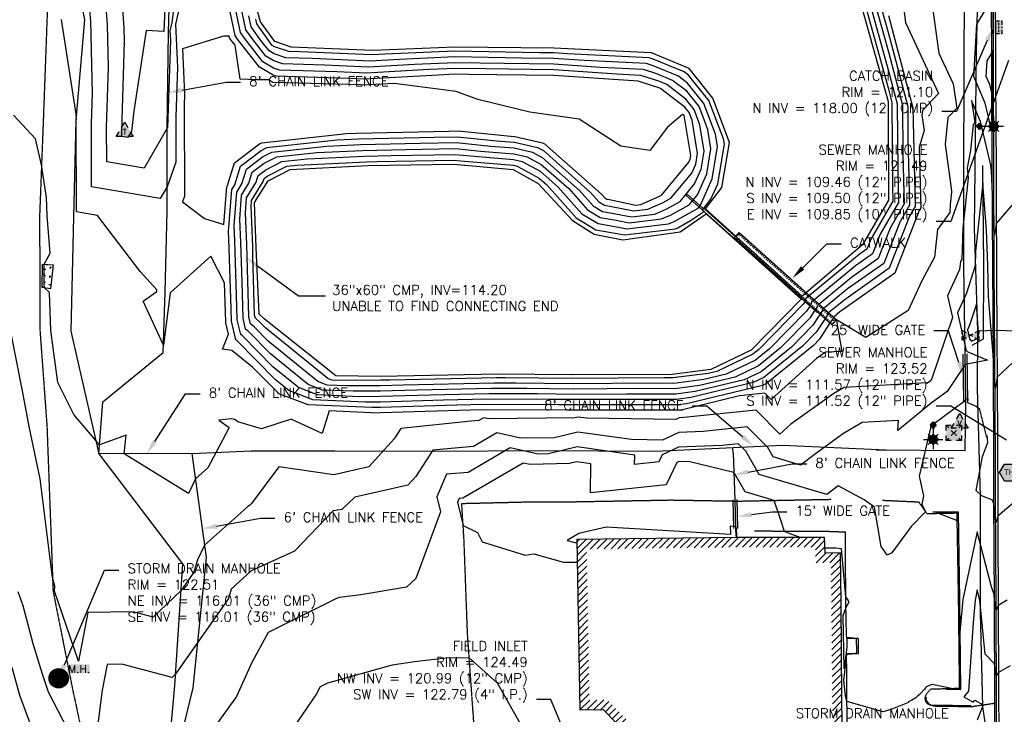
# Model space of a CAD drawing. Header units: feet. Extents: x 351431 to 355879, y 310968 to 329728.
# Tile 29 of 256: x 353565 to 354074, y 314226 to 314585. Entities that reach past the tile are written whole.
import ezdxf
from ezdxf.enums import TextEntityAlignment as Align

# ---------------------------------------------------------------- set-up
doc = ezdxf.new("R2010")
doc.units = ezdxf.units.FT
doc.header["$MEASUREMENT"] = 0
doc.linetypes.add('D25', pattern=[0.375, 0.25, -0.125])
for name, color, linetype in [('EHID', 86, 'Continuous'), ('EHIST', 56, 'Continuous'), ('EHYSC', 161, 'Continuous'), ('ELID', 174, 'Continuous'), ('ELIF', 153, 'LINKFENCE'), ('ELIST', 3, 'Continuous'), ('ELTCH-EG2', 253, 'Continuous'), ('ELTCN-EG2', 251, 'Continuous'), ('ELTT', 3, 'Continuous'), ('ELTW-POND', 7, 'Continuous'), ('ELUG', 153, 'EGASRT'), ('ELYCB-BACK', 5, 'Continuous'), ('ELYCB-FL', 2, 'Continuous'), ('ELYSC', 2, 'Continuous'), ('ELYSP', 1, 'D25'), ('ELYSS', 2, 'Continuous'), ('ESFLP', 4, 'Continuous'), ('ESGH', 1, 'Continuous'), ('ESMask', 155, 'Continuous'), ('ESUD', 5, 'Continuous'), ('ESUE', 2, 'Continuous'), ('ESUT', 2, 'Continuous'), ('ESUV', 13, 'Continuous'), ('ESUW', 5, 'Continuous'), ('ETID', 174, 'Continuous'), ('ETIF', 4, 'Continuous'), ('ETUD', 4, 'Continuous'), ('ETUS', 2, 'Continuous')]:
    doc.layers.add(name, color=color, linetype=linetype)
doc.styles.add('ANNO-TOPO', font='simplex.shx')
doc.styles.add('L60', font='simplex', dxfattribs={"height": 2.4})
doc.styles.add('L80', font='simplex', dxfattribs={"height": 4})
doc.styles.add('ROMANSM', font='romansm.shx')
doc.linetypes.add('EGASRT', pattern='A,0.15,-0.07,0.15,-0.04,["G",ROMANSM,S=0.08,R=0,X=-0.005,Y=-0.04],-0.12,0.15,-0.07,0.15,-0.04,[")",ROMANSM,S=0.08,R=0,X=-0.09,Y=-0.04],-0.075', length=1.015)
doc.linetypes.add('LINKFENCE', pattern='A,0.25,-0.08,0.25,-0.08,["X",ROMANSM,S=0.08,R=0,X=-0.004,Y=-0.04],-0.12', length=0.78)

# ---------------------------------------------------------------- blocks, each defined once
blk = doc.blocks.new('ESUTPED')
for points in [[(-0.032, 0.044), (0, 0.1), (0.032, 0.044)], [(-0.032, -0.05), (-0.087, -0.05), (-0.058, -0.001)], [(0.058, -0.001), (0.087, -0.05), (0.032, -0.05)]]:
    blk.add_lwpolyline(points)
at = {"layer": 'ESMask'}
blk.add_solid([(-0.087, -0.05), (0, 0.1), (0.087, -0.05)], dxfattribs=at)
at = {"style": 'L60'}
blk.add_text('T', height=0.0528, dxfattribs=at).set_placement((0, 0), align=Align.MIDDLE)
blk = doc.blocks.new('ESUVALVE')
for p, q in [((-0.087, 0.012), (-0.087, 0.049)), ((-0.043, 0.025), (-0.087, 0.049)), ((0.022, -0.012), (-0.022, 0.012)), ((0.022, 0.012), (-0.022, -0.012)), ((0.087, 0.049), (0.043, 0.025)), ((0.087, 0.012), (0.087, 0.049)), ((-0.087, -0.049), (-0.087, -0.012)), ((-0.043, -0.025), (-0.087, -0.049)), ((0.087, -0.049), (0.043, -0.025)), ((0.087, -0.049), (0.087, -0.012))]:
    blk.add_line(p, q)
at = {"layer": 'ESMask'}
blk.add_solid([(-0.087, -0.049), (-0.087, 0.049), (0.087, 0.049), (0.087, -0.049)], dxfattribs=at)
blk = doc.blocks.new('ESUELOAD')
for p, q in [((-0.079, 0.079), (-0.053, 0.053)), ((-0.026, 0.026), (0.026, -0.026)), ((-0.026, -0.026), (0.026, 0.026)), ((0.053, 0.053), (0.079, 0.079)), ((-0.079, -0.079), (-0.053, -0.053)), ((0.053, -0.053), (0.079, -0.079))]:
    blk.add_line(p, q)
for points in [[(-0.079, 0.026), (-0.079, 0.079), (-0.026, 0.079)], [(0.026, 0.079), (0.079, 0.079), (0.079, 0.026)], [(-0.026, -0.079), (-0.079, -0.079), (-0.079, -0.026)], [(0.079, -0.026), (0.079, -0.079), (0.026, -0.079)]]:
    blk.add_lwpolyline(points)
at = {"layer": 'ESMask'}
blk.add_solid([(-0.079, -0.079), (-0.079, 0.079), (0.079, -0.079), (0.079, 0.079)], dxfattribs=at)
blk = doc.blocks.new('ESUVPED')
for points in [[(-0.033, -0.049), (-0.087, -0.049), (-0.058, 0)], [(-0.033, 0.044), (0, 0.101), (0.032, 0.044)], [(0.058, 0), (0.086, -0.049), (0.032, -0.049)]]:
    blk.add_lwpolyline(points)
at = {"layer": 'ESMask'}
blk.add_solid([(-0.087, -0.049), (0, 0.101), (0.086, -0.049)], dxfattribs=at)
at = {"style": 'L60'}
blk.add_text('V', height=0.0528, dxfattribs=at).set_placement((-0.001, 0.004), align=Align.MIDDLE)
blk = doc.blocks.new('ESUDCI')
for p, q in [((-0.068, 0.083), (-0.068, 0.091)), ((-0.068, 0.091), (-0.026, 0.091)), ((-0.068, 0.024), (-0.068, 0.067)), ((-0.06, 0.06), (-0.068, 0.06)), ((-0.063, 0.03), (-0.068, 0.03)), ((-0.068, 0), (-0.068, 0.008)), ((-0.026, 0), (-0.068, 0)), ((-0.026, 0.03), (-0.05, 0.03)), ((-0.023, 0.06), (-0.047, 0.06)), ((0.01, 0.03), (-0.013, 0.03)), ((-0.01, 0.091), (0.01, 0.091)), ((0.013, 0.06), (-0.01, 0.06)), ((0.01, 0), (-0.01, 0)), ((0.047, 0.03), (0.023, 0.03)), ((0.026, 0.091), (0.068, 0.091)), ((0.05, 0.06), (0.026, 0.06)), ((0.068, 0.03), (0.06, 0.03)), ((0.068, 0.06), (0.063, 0.06)), ((0.068, 0.091), (0.068, 0.083)), ((0.068, 0.067), (0.068, 0.024)), ((0.068, 0.008), (0.068, 0)), ((0.068, 0), (0.026, 0))]:
    blk.add_line(p, q)
at = {"layer": 'ESMask'}
blk.add_solid([(-0.068, 0), (-0.068, 0.091), (0.068, 0), (0.068, 0.091)], dxfattribs=at)
blk = doc.blocks.new('ESUMHOLE')
at = {"ltscale": 0.5}
for radius in [0.1, 0.057]:
    blk.add_circle((0, 0), radius, dxfattribs=at)
at = {"layer": 'ESMask', "const_width": 0.1}
blk.add_lwpolyline([(-0.05, 0, 1), (0.05, 0, 1)], format="xyb", close=True, dxfattribs=at)
at = {"layer": 'ESMask', "color": 155}
blk.add_solid([(0.09, 0.05), (0.09, 0.145), (0.321, 0.05), (0.321, 0.145)], dxfattribs=at)
at = {"style": 'L80'}
blk.add_text('M.H.', height=0.08, dxfattribs=at).set_placement((0.097, 0.057))
blk = doc.blocks.new('ESUFMALUM')
for p, q in [((-0.053, -0.095), (-0.035, -0.112)), ((0, -0.03), (0, -0.098)), ((0.053, -0.095), (0.035, -0.112)), ((-0.1, -0.148), (-0.05, -0.148)), ((-0.035, -0.183), (-0.053, -0.201)), ((0, -0.198), (0, -0.248)), ((0.035, -0.183), (0.053, -0.201)), ((0.05, -0.148), (0.1, -0.148))]:
    blk.add_line(p, q)
for centre, radius, start, end in [((0, 0), 0.0295, 153.6503, 206.3497), ((0, 0), 0.0295, 63.6503, 116.3497), ((0, 0), 0.0295, 333.6503, 26.3497), ((0, 0), 0.0295, 243.6503, 296.3497), ((0, -0.148), 0.05, 76.7041, 103.2959), ((0, -0.148), 0.05, 166.7041, 193.2959), ((0, -0.148), 0.05, 121.7041, 148.2959), ((0, -0.148), 0.05, 211.7041, 238.2959), ((0, -0.148), 0.05, 256.7041, 283.2959), ((0, -0.148), 0.05, 31.7041, 58.2959), ((0, -0.148), 0.05, 301.7041, 328.2959), ((0, -0.148), 0.05, 346.7041, 13.2959)]:
    blk.add_arc(centre, radius, start, end)
at = {"layer": 'ESMask'}
for points, const_width in [([(-0.015, 0, 1), (0.015, 0, 1)], 0.0295), ([(-0.025, -0.148, 1), (0.025, -0.148, 1)], 0.05)]:
    blk.add_lwpolyline(points, format="xyb", close=True, dxfattribs=dict(at, const_width=const_width))
blk = doc.blocks.new('TH')
blk.add_hatch(color=256).paths.add_polyline_path([(-0.05, 0.087), (0.05, 0.087), (0.1, 0), (0.05, -0.087), (-0.05, -0.087), (-0.1, 0)])
for p, q in [((-0.1, 0), (-0.05, 0.087)), ((-0.05, -0.087), (-0.1, 0)), ((-0.05, 0.087), (0.05, 0.087)), ((0.05, 0.087), (0.1, 0)), ((0.1, 0), (0.05, -0.087)), ((0.05, -0.087), (-0.05, -0.087))]:
    blk.add_line(p, q)
blk.add_text('TH', height=0.06).set_placement((-0.053, -0.026))

msp = doc.modelspace()

# ---------------------------------------------------------------- hatches: boundary and pattern name
at = {"layer": 'EHID'}
h = msp.add_hatch(dxfattribs=at)
h.set_pattern_fill('ANSI31', color=256, scale=8, angle=345, style=0)
h.paths.add_polyline_path([(353984.48, 314426.88), (353934.22, 314472.07), (353936.54, 314474.61), (353986.92, 314429.48)])
h.paths.add_polyline_path([(353984.42, 314428.28), (353935.64, 314472.14), (353936.61, 314473.2), (353985.49, 314429.42)], flags=16)
at = {"layer": 'EHIST'}
h = msp.add_hatch(dxfattribs=at)
h.set_pattern_fill('ANSI31', color=256, scale=20, style=0)
h.paths.add_polyline_path([(353976.38, 314201.83), (353976.21, 314209.88), (353984.86, 314209.86), (353984.69, 314234.8), (353984.25, 314283.53), (353984.06, 314304.07), (353976.18, 314304.05), (353975.9, 314312.1), (353934.88, 314312.06), (353857.71, 314311.11), (353857.96, 314296.26), (353859.16, 314233.13), (353868.32, 314233.34), (353890.54, 314210.51), (353890.46, 314201.45), (353901.84, 314201.37), (353950.69, 314201.65)], flags=16)
h.paths.add_polyline_path([(353981.49, 314196.87), (353981.32, 314204.87), (353989.9, 314204.85), (353989.69, 314234.84), (353989.25, 314283.58), (353989.01, 314309.08), (353981.01, 314309.06), (353980.73, 314317.1), (353934.85, 314317.06), (353852.62, 314316.05), (353852.96, 314296.17), (353854.26, 314228.01), (353866.26, 314228.29), (353885.52, 314208.49), (353885.42, 314196.49), (353901.84, 314196.37), (353950.72, 314196.65)])
at = {"layer": 'EHYSC'}
h = msp.add_hatch(dxfattribs=at)
h.set_pattern_fill('AR-CONC', color=256, style=0)
h.set_pattern_definition([(50, (353770.18, 316366.631), (7.172602, -0.627521), [0.75, -8.25]), (355, (353770.18, 316366.631), (-1.387513, 7.52192), [0.6, -6.6]), (100.4514, (353770.778, 316366.579), (5.785094, 6.894395), [0.637402, -7.01142]), (46.1842, (353770.18, 316368.631), (10.67241, -1.65519), [1.125, -12.375]), (96.6356, (353771.069, 316368.493), (9.346627, 9.74118), [0.9561, -10.51713]), (351.1842, (353770.18, 316368.631), (9.34662, 9.741186), [0.9, -9.9]), (21, (353771.18, 316368.131), (5.96907, -4.026189), [0.75, -8.25]), (326, (353771.18, 316368.131), (2.433153, 7.2515), [0.6, -6.6]), (71.4514, (353771.6774, 316367.7955), (8.402226, 3.225305), [0.637402, -7.01142]), (37.5, (353770.18, 316366.631), (0.1215986, 3.3289385), [0, -6.52, 0, -6.7, 0, -6.625]), (7.5, (353770.18, 316366.631), (2.6306954, 3.944117), [0, -3.82, 0, -6.37, 0, -2.525]), (327.5, (353767.95, 316366.631), (5.3382244, -0.2255487), [0, -2.5, 0, -7.8, 0, -10.35]), (317.5, (353766.95, 316366.631), (5.831862, 1.00105), [0, -3.25, 0, -5.18, 0, -7.35])])
h.paths.add_polyline_path([(353582.14, 314457.89), (353576.52, 314458.33), (353576.37, 314446.31), (353580.67, 314445.58)])
h.paths.add_polyline_path([(353577.27, 314457.68), (353586.43, 314457.68), (353586.43, 314456.18), (353577.27, 314456.18)], flags=9)
h.paths.add_polyline_path([(353577.27, 314459.08), (353581.6, 314459.08), (353581.6, 314457.58), (353577.27, 314457.58)], flags=9)
h.paths.add_polyline_path([(353577.12, 314447.06), (353581.79, 314447.06), (353581.79, 314445.56), (353577.12, 314445.56)], flags=9)
h.paths.add_polyline_path([(353577.12, 314448.46), (353581.95, 314448.46), (353581.95, 314446.96), (353577.12, 314446.96)], flags=24)

# ---------------------------------------------------------------- linework, layer by layer
at = {"layer": 'ELID', "flags": 128}
msp.add_lwpolyline([(353984.48, 314426.88), (353934.22, 314472.07), (353936.54, 314474.61), (353986.92, 314429.48)], close=True, dxfattribs=at)
at = {"layer": 'ELIF'}
msp.add_line((353933.46, 314360.58), (353933.35, 314363.61), dxfattribs=at)
at = {"layer": 'ELIF', "flags": 128}
for points in [[(353653.75, 314360.54), (353605.71, 314360.26), (353607.78, 314387.2), (353638.94, 314412.68), (353639.92, 314443.98), (353640.92, 314485.63), (353641.07, 314528.55), (353641.65, 314577.96), (353642.9, 314622.55), (353642.28, 314629.61)], [(354053.34, 314411.88), (354052.58, 314457.34), (354052.75, 314507.76), (354052.84, 314555.12), (354053, 314604.35)], [(354052.67, 314386.77), (354052.34, 314411.87)], [(354053.67, 314386.78), (354053.34, 314411.88)], [(354054.67, 314386.8), (354054.34, 314411.89)], [(354007.44, 314362.35), (354053.31, 314362.07), (354053.67, 314386.78)], [(353653.75, 314360.54), (353684.36, 314361.9), (353727.71, 314361.78), (353779.09, 314361.73), (353834.15, 314362.01), (353893.3, 314361.76), (353959.04, 314364.79), (354012.42, 314362.4)], [(353653.75, 314360.54), (353661.09, 314306.8), (353654.22, 314239.45), (353639.06, 314177.22), (353649.33, 314177.21)], [(353933.46, 314360.58), (353934.31, 314336.63)], [(353933.31, 314336.6), (353933.72, 314321.68)], [(353934.31, 314336.63), (353934.72, 314321.71)], [(353935.31, 314336.66), (353935.72, 314321.73)], [(353934.72, 314321.71), (353934.83, 314317.81)]]:
    msp.add_lwpolyline(points, dxfattribs=at)
at = {"layer": 'ELIST', "flags": 128}
msp.add_lwpolyline([(353981.49, 314196.87), (353981.32, 314204.87), (353989.9, 314204.85), (353989.69, 314234.84), (353989.25, 314283.58), (353989.01, 314309.08), (353981.01, 314309.06), (353980.73, 314317.1), (353934.85, 314317.06), (353852.62, 314316.05), (353852.96, 314296.17), (353854.26, 314228.01), (353866.26, 314228.29), (353885.52, 314208.49), (353885.42, 314196.49), (353901.84, 314196.37), (353950.72, 314196.65)], close=True, dxfattribs=at)
at = {"layer": 'ELTCH-EG2', "flags": 128}
for points, elevation in [([(353648.2, 314619.23), (353643.37, 314583.09), (353642.43, 314578.87), (353642.65, 314574.16), (353641.08, 314528.55), (353641.08, 314528.53), (353641.07, 314528.52), (353629.02, 314507.93), (353609.73, 314511.2), (353609.69, 314528.86), (353610.59, 314559.95), (353610.08, 314582.12), (353608.68, 314602.11)], 118), ([(353639.82, 314590.41), (353639.24, 314578.5), (353630.09, 314578.96), (353623.74, 314537.34), (353622.58, 314526.97), (353620.64, 314523.64), (353617.53, 314524.17), (353617.53, 314527.01), (353618.86, 314573.35), (353618.7, 314580.39), (353616.27, 314614.93)], 117), ([(353649.74, 314602.1), (353645.33, 314582.23), (353646.33, 314560.09), (353645.44, 314534.37), (353645.47, 314510.93), (353640.97, 314498.31), (353637.4, 314492.22), (353601.92, 314498.23), (353601.86, 314530.7), (353602.32, 314546.55), (353601.47, 314583.84), (353601.08, 314589.29)], 119), ([(354059.35, 314582.24), (354066.84, 314594.45), (354067.81, 314600.71), (354067.81, 314555.23), (354067.15, 314527.03), (354063.66, 314541.5), (354057.8, 314555.15), (354059.35, 314582.24)], 121), ([(354036.19, 314593.35), (354039.72, 314567.27), (354047.09, 314551.39), (354048.97, 314538.93), (354044.35, 314534.02), (354042.99, 314520.11), (354046.12, 314497.54), (354046.28, 314495.71), (354045.59, 314489.04), (354045.47, 314484.9), (354039.13, 314476.18), (354037.47, 314461.88), (354030.9, 314449.66), (354023.88, 314434.41), (354002.03, 314420.33), (353986.92, 314429.49), (353986.9, 314429.46), (353986.82, 314429.38), (353986.78, 314429.24), (353989.59, 314413.25), (353981.35, 314412.8), (353980.41, 314412.25), (353976.53, 314409.47), (353953.15, 314388.33), (353949.91, 314391.59), (353936.73, 314390.21), (353907.21, 314383.1), (353905.18, 314382.85), (353858.83, 314382.91), (353853.09, 314382.87), (353848.93, 314382.91), (353803.73, 314383), (353797.69, 314382.88), (353751.22, 314381.4), (353750.02, 314381.39), (353724.73, 314382.43), (353721.1, 314370.8), (353705.13, 314378.19), (353689.7, 314373.19), (353677.46, 314376.9), (353675.95, 314378.09), (353674.27, 314378.38), (353667.77, 314377.74), (353673.01, 314373.83), (353666.23, 314361.09), (353662.03, 314353.07), (353655.55, 314347.34), (353652.01, 314339.85), (353618.76, 314360.34), (353619.75, 314369.98), (353606.07, 314364.89), (353592.74, 314380.62), (353584.52, 314397.1), (353580.87, 314423.94), (353580.18, 314443.64), (353577.58, 314446.11), (353577.44, 314448.47), (353577.4, 314458.26), (353580.46, 314463.94), (353578.89, 314483.23), (353578.59, 314492.74), (353576.06, 314509.67), (353572.98, 314523.09), (353561.57, 314535.2)], 121), ([(354024.6, 314483.01), (354014.13, 314456.18), (353990.62, 314439.59), (353982.79, 314433.14), (353982.7, 314432.72), (353980.42, 314429.42), (353976.37, 314423.14), (353969.25, 314415.9), (353949.27, 314399.67), (353943.86, 314397.08), (353911.64, 314389.33), (353904.24, 314388.4), (353871.83, 314388.44), (353852.14, 314388.29), (353837.85, 314388.45), (353806.2, 314388.51), (353783.81, 314388.06), (353751.24, 314387.03), (353743.58, 314387), (353716.28, 314388.12), (353703.8, 314392.95), (353696.89, 314398.56), (353676.93, 314418.83), (353676.5, 314419.2), (353674.26, 314428.78), (353674.08, 314435.42), (353672.8, 314471.38), (353672.64, 314475.15), (353674.39, 314496.84), (353675.89, 314499.3), (353678.86, 314508.97), (353689.54, 314517.06), (353692.55, 314518.6), (353728.59, 314522.49), (353739.91, 314523.02), (353779.11, 314523.89), (353790.89, 314524.09), (353813.3, 314521.83), (353820.44, 314521.26), (353832.37, 314518.58), (353835.39, 314516.92), (353859.8, 314495.35), (353864.13, 314490.53), (353867.01, 314488.76), (353870.68, 314488.12), (353882.06, 314485.75), (353889.37, 314486.64), (353897.23, 314490.14), (353901.33, 314492.38), (353912.06, 314505.32), (353914.15, 314509.95), (353915.08, 314515.52), (353912.26, 314532.66), (353910.72, 314536.7), (353908.57, 314539.38), (353896.09, 314548.91), (353896.02, 314548.94), (353884.35, 314552.79), (353881.95, 314552.91), (353840.74, 314555.78), (353796.74, 314556.29), (353789.83, 314556.42), (353784.1, 314556.17), (353743.09, 314553.91), (353734.91, 314554.26), (353697.3, 314555.35), (353695.76, 314555.87), (353688.72, 314560.05), (353677.37, 314574.59), (353676.09, 314576.38), (353672.78, 314591.96)], 119), ([(354019.56, 314479.95), (354011.26, 314458.68), (353992.62, 314445.52), (353979.84, 314434.99), (353979.69, 314434.3), (353977.9, 314431.7), (353974.71, 314426.76), (353963.61, 314415.47), (353947.88, 314402.69), (353939.17, 314398.53), (353913.86, 314392.44), (353903.76, 314391.17), (353878.33, 314391.2), (353851.66, 314391.01), (353832.31, 314391.22), (353807.43, 314391.27), (353776.87, 314390.66), (353751.25, 314389.84), (353740.37, 314389.81), (353718.73, 314390.7), (353708.83, 314394.52), (353695.67, 314405.22), (353679.92, 314421.21), (353679.01, 314421.98), (353677.24, 314429.55), (353676.89, 314442.27), (353675.9, 314470.41), (353675.56, 314478.38), (353676.93, 314495.41), (353679.56, 314499.73), (353681.91, 314507.35), (353690.32, 314513.73), (353695.12, 314516.18), (353723.49, 314519.24), (353740.95, 314520.05), (353771.68, 314520.73), (353790.5, 314521.05), (353808.1, 314519.27), (353820.3, 314518.3), (353829.72, 314516.18), (353834.83, 314513.39), (353854.14, 314496.32), (353861.19, 314488.46), (353865.88, 314485.57), (353871.87, 314484.53), (353880.89, 314482.66), (353892.95, 314484.13), (353899.12, 314486.88), (353906, 314490.64), (353913.51, 314499.7), (353916.99, 314507.42), (353918.53, 314516.7), (353916.31, 314530.25), (353913.27, 314538.24), (353909.02, 314543.52), (353899.12, 314551.08), (353895.03, 314552.76), (353885.78, 314555.81), (353873.43, 314556.42), (353840.77, 314558.69), (353805.89, 314559.1), (353789.79, 314559.4), (353776.44, 314558.8), (353744.02, 314557.02), (353728.6, 314557.68), (353698.95, 314558.54), (353695.93, 314559.55), (353690.37, 314562.86), (353681.4, 314574.34), (353678.88, 314577.89), (353676.27, 314590.18)], 118), ([(354014.52, 314476.89), (354008.39, 314461.17), (353994.62, 314451.45), (353976.89, 314436.84), (353976.68, 314435.88), (353975.37, 314433.99), (353973.04, 314430.38), (353957.96, 314415.03), (353946.48, 314405.71), (353934.48, 314399.98), (353916.08, 314395.55), (353903.29, 314393.95), (353884.83, 314393.97), (353851.19, 314393.72), (353826.77, 314393.99), (353808.67, 314394.03), (353769.92, 314393.25), (353751.26, 314392.66), (353737.15, 314392.61), (353721.17, 314393.27), (353713.87, 314396.09), (353694.45, 314411.88), (353682.91, 314423.59), (353681.53, 314424.76), (353680.23, 314430.32), (353679.71, 314449.12), (353678.99, 314469.43), (353678.48, 314481.61), (353679.47, 314493.97), (353683.24, 314500.15), (353684.95, 314505.73), (353691.11, 314510.4), (353697.68, 314513.75), (353718.4, 314515.99), (353741.98, 314517.08), (353764.24, 314517.57), (353790.11, 314518), (353802.9, 314516.72), (353820.16, 314515.34), (353827.07, 314513.79), (353834.28, 314509.85), (353848.48, 314497.3), (353858.25, 314486.4), (353864.76, 314482.39), (353873.06, 314480.95), (353879.71, 314479.57), (353896.52, 314481.62), (353901.01, 314483.62), (353910.67, 314488.9), (353914.96, 314494.08), (353919.83, 314504.89), (353921.99, 314517.88), (353920.35, 314527.84), (353915.82, 314539.77), (353909.47, 314547.66), (353902.16, 314553.24), (353894.03, 314556.58), (353887.21, 314558.84), (353864.91, 314559.93), (353840.8, 314561.61), (353815.05, 314561.91), (353789.74, 314562.37), (353768.77, 314561.44), (353744.94, 314560.12), (353722.28, 314561.1), (353700.6, 314561.73), (353696.09, 314563.24), (353692.01, 314565.66), (353685.44, 314574.08), (353681.67, 314579.39), (353679.76, 314588.39)], 117), ([(354004.77, 314590.51), (354013.61, 314558.68), (354018.24, 314541.11), (354018.5, 314506.43), (354018.9, 314490.1), (354009.48, 314473.83)], 116), ([(354007.36, 314590.73), (354013.66, 314568.02), (354020.95, 314540.4), (354021.14, 314514.87), (354021.77, 314489.41), (354014.52, 314476.89)], 117), ([(354009.95, 314590.94), (354013.72, 314577.36), (354023.66, 314539.68), (354023.78, 314523.31), (354024.64, 314488.72), (354019.56, 314479.95)], 118), ([(354009.48, 314473.83), (354005.52, 314463.67), (353996.61, 314457.38), (353973.93, 314438.69), (353973.67, 314437.46), (353972.84, 314436.27), (353971.38, 314434), (353952.31, 314414.6), (353945.09, 314408.73), (353929.8, 314401.43), (353918.29, 314398.66), (353902.81, 314396.72), (353891.34, 314396.73), (353850.71, 314396.44), (353821.24, 314396.76), (353809.9, 314396.78), (353762.98, 314395.84), (353751.27, 314395.47), (353733.93, 314395.42), (353723.62, 314395.84), (353718.9, 314397.66), (353693.23, 314418.53), (353685.9, 314425.97), (353684.04, 314427.54), (353683.21, 314431.1), (353682.53, 314455.96), (353682.08, 314468.45), (353681.4, 314484.85), (353682.02, 314492.53), (353686.91, 314500.58), (353688, 314504.11), (353691.9, 314507.07), (353700.24, 314511.33), (353713.3, 314512.74), (353743.01, 314514.11), (353756.8, 314514.41), (353789.73, 314514.96), (353797.69, 314514.16), (353820.02, 314512.38), (353824.42, 314511.39), (353833.72, 314506.31), (353842.82, 314498.27), (353855.31, 314484.33), (353863.63, 314479.21), (353874.25, 314477.37), (353878.54, 314476.47), (353900.1, 314479.11), (353902.9, 314480.36), (353915.33, 314487.16), (353916.41, 314488.46), (353922.67, 314502.35), (353925.45, 314519.05), (353924.4, 314525.44), (353918.37, 314541.31), (353909.91, 314551.81), (353905.19, 314555.41), (353893.04, 314560.4), (353888.63, 314561.86), (353856.4, 314563.43), (353840.83, 314564.52), (353824.2, 314564.71), (353789.7, 314565.35), (353761.1, 314564.07), (353745.87, 314563.23), (353715.97, 314564.53), (353702.25, 314564.92), (353696.25, 314566.93), (353693.66, 314568.47), (353689.47, 314573.83), (353684.46, 314580.89), (353683.24, 314586.6)], 116), ([(354013.78, 314586.71), (354026.37, 314538.97), (354026.42, 314531.75), (354027.5, 314488.03), (354024.6, 314483.01)], 119), ([(354080.04, 314491.64), (354069.44, 314479.27), (354069.02, 314476.44), (354068.33, 314473.37), (354067.84, 314485.83), (354067.26, 314498.54), (354066.94, 314506.17), (354066.69, 314509.34), (354065.3, 314515.3), (354061.3, 314531.9), (354056.64, 314542.76), (354058.35, 314531.39), (354057.43, 314530.4), (354056.11, 314516.93), (354054.42, 314508.02), (354054.88, 314502.94), (354052.18, 314476.9), (354051.69, 314460.76), (354050.91, 314459.68), (354050.42, 314455.5), (354044.19, 314441.99), (354046.79, 314430.74), (354036.21, 314399.3), (354035.22, 314397.84), (354034.73, 314397.48), (354033.72, 314396.64), (354033.74, 314396.94), (353990.75, 314394.63), (353985.42, 314391.48), (353963.3, 314375.67), (353957.61, 314370.52), (353945.3, 314382.9), (353907.99, 314378.99), (353905.51, 314378.89), (353903.84, 314378.12), (353857.63, 314378.67), (353853.43, 314379.26), (353851.6, 314378.82), (353807.11, 314378.36), (353804.6, 314378.92), (353802.09, 314377.46), (353798.07, 314377.11), (353761.68, 314373.37), (353758.25, 314368.13), (353745.24, 314353.54), (353727.1, 314349.42), (353698.63, 314353.55), (353684.59, 314334.61), (353683.56, 314333.55), (353682.7, 314333.16), (353678.82, 314329.59), (353660.23, 314313.16), (353656.64, 314305.58), (353654.72, 314299.13), (353648.04, 314289.57), (353633.74, 314275.88), (353623.48, 314278.63), (353599.94, 314278.27), (353595.16, 314253.21), (353582.84, 314289.4), (353582.9, 314291.9), (353581.76, 314296.45), (353575.35, 314347.44), (353569.74, 314374.43), (353566.23, 314392.87), (353560.13, 314423.29)], 122), ([(354078.2, 314407.62), (354069.87, 314399.95), (354069.69, 314398.94), (354068.84, 314394.11), (354068.63, 314398.07), (354068.06, 314407.8), (354067.8, 314411.8), (354067.71, 314413.28), (354065.46, 314441.67), (354065.1, 314457.63), (354064.33, 314475.8), (354062.43, 314500.06), (354058.77, 314464.77), (354058.54, 314457.39), (354054, 314443.23), (354049.37, 314433.18), (354053.87, 314413.67), (354054.32, 314413.11), (354064.89, 314408.63), (354053.41, 314406.49), (354044.03, 314392.56), (354035.76, 314386.49), (354018.61, 314372.36), (354018.93, 314377.47), (354000.14, 314376.45), (353990.43, 314370.72), (353975.94, 314360.37), (353968.29, 314354.48), (353954.15, 314358.7), (353951.32, 314363.52), (353940.69, 314374.21), (353917.91, 314371.82), (353905.36, 314371.32), (353896.95, 314367.43), (353880.95, 314367.62), (353853.14, 314371.55), (353841.02, 314368.63), (353823.5, 314368.45), (353811.41, 314371.13), (353799.32, 314364.1), (353779.93, 314362.41), (353778.33, 314362.24), (353769.46, 314348.67), (353765.36, 314344.08), (353737.92, 314337.85), (353731.27, 314331.53), (353726.79, 314330.79), (353706.73, 314310.07), (353684.4, 314299.87), (353674.1, 314290.39), (353672.67, 314285.6), (353645.19, 314246.28), (353643.56, 314244.72), (353617.63, 314251.66), (353609.97, 314251.55), (353607.43, 314238.23), (353601.81, 314195.14)], 123), ([(354059.13, 314437.58), (354055.67, 314426.79), (354054.55, 314424.36), (354055.63, 314419.64), (354056.6, 314418.44), (354060.49, 314420.18), (354059.13, 314437.58)], 124), ([(354080.56, 314336.83), (354070.23, 314328.15), (354070.03, 314327.51), (354069.12, 314324.68), (354068.92, 314326.69), (354068.09, 314334.52), (354067.45, 314336.44), (354062.03, 314338.57), (354059.11, 314341.35), (354062.31, 314358.92), (354065.08, 314366.24), (354064.76, 314369.64), (354064.49, 314368.78), (354060.99, 314383.16), (354058.99, 314384.78), (354054.67, 314386.67), (354054.97, 314388.72), (354053.65, 314388.48), (354052.84, 314387.28), (354036.79, 314375.5), (354035.53, 314374.46), (354029.64, 314348.73), (354031.84, 314338.65), (354031.01, 314334.31), (354032.84, 314330.39), (354025.46, 314322.76), (354015.42, 314309.23), (354012.99, 314307.89), (354011.35, 314310.56), (354009.87, 314312.46), (354006.58, 314332.81), (354001.21, 314336.5), (353987.81, 314343.79), (353981.93, 314339.27), (353946.94, 314349.71), (353939.93, 314361.65), (353936.08, 314365.52), (353927.82, 314364.65), (353905.21, 314363.75), (353896.81, 314359.86), (353895.07, 314356.18), (353882.56, 314354.87), (353882.63, 314359.63), (353852.86, 314363.84), (353837.97, 314360.26), (353832.69, 314360.13), (353818.22, 314363.34), (353796.54, 314350.73), (353785.34, 314349.76), (353780.38, 314338.17), (353782.26, 314330.32), (353769.45, 314295.96), (353764.72, 314291.46), (353740.98, 314287.53), (353730.09, 314286.04), (353728.53, 314285.6), (353693.13, 314268.03), (353684.81, 314252.44), (353676.84, 314234.96), (353664.06, 314217.17)], 124), ([(354049.09, 314329.82), (354049.08, 314327.46), (354049.07, 314325.81), (354039.3, 314329.58), (354048.01, 314329.8), (354049.09, 314329.82)], 124), ([(353935.85, 314317.06), (353935.35, 314317.23), (353935.33, 314317.94), (353935.23, 314321.63), (353934.79, 314322.6), (353931.92, 314322.94), (353932.02, 314319.37), (353932.04, 314318.68), (353867.77, 314322.4), (353853.67, 314319.2), (353847.66, 314315.61), (353851.71, 314314.5), (353852.65, 314314.5)], 126), ([(353589.82, 314217.58), (353579.58, 314237.2), (353576.6, 314246.51), (353571.74, 314262.18), (353566.55, 314281.77), (353563.98, 314288.94)], 123), ([(354076.59, 314250.87), (354070.57, 314247.28), (354069.81, 314246.38), (354069.49, 314245.62), (354068.78, 314249.35), (354068.43, 314251.88), (354063.64, 314256.76), (354060.99, 314284.71), (354059.58, 314290.03), (354058.47, 314284.74), (354057.44, 314273.25), (354055.05, 314237.67), (354052.71, 314234.85), (354057.46, 314231.99), (354058.33, 314232.98), (354062.66, 314230.64), (354059.56, 314222.7)], 126), ([(353578.11, 314199.82), (353564.81, 314235.46), (353560.97, 314249.94)], 124)]:
    msp.add_lwpolyline(points, dxfattribs=dict(at, elevation=elevation))
at = {"layer": 'ELTCN-EG2', "flags": 128}
for points, elevation in [([(354020.95, 314595.3), (354022.6, 314583.12), (354039.57, 314546.52), (354039.58, 314546.48), (354031.27, 314537.64), (354031.03, 314535.22), (354032.12, 314527.4), (354029.6, 314518.69), (354030.37, 314487.33), (354029.64, 314486.07), (354017.01, 314453.69), (353988.63, 314433.67), (353985.75, 314431.29), (353985.71, 314431.13), (353982.95, 314427.14), (353978.04, 314419.52), (353974.9, 314416.33), (353950.67, 314396.64), (353948.55, 314395.63), (353909.43, 314386.21), (353904.71, 314385.62), (353865.33, 314385.67), (353852.61, 314385.58), (353843.39, 314385.68), (353804.96, 314385.75), (353790.75, 314385.47), (353751.23, 314384.21), (353746.8, 314384.2), (353713.84, 314385.55), (353698.76, 314391.38), (353698.11, 314391.91), (353685.08, 314405.14), (353674.34, 314413.6), (353669.6, 314414.42), (353672.66, 314422.07), (353671.28, 314428), (353671.26, 314428.57), (353670.55, 314448.65), (353663.6, 314462.42), (353642.55, 314443.48), (353639.05, 314416.36), (353628.57, 314439.23), (353635.62, 314444.09), (353635.61, 314445.02), (353626.96, 314454.57), (353604.92, 314483.43), (353594.11, 314485.26), (353594.03, 314532.54), (353594.05, 314533.15), (353593.99, 314535.73), (353586.31, 314584.7)], 120), ([(354002.17, 314590.3), (354013.55, 314549.33), (354015.53, 314541.82), (354015.86, 314497.99), (354016.04, 314490.79), (354004.44, 314470.77)], 115), ([(354004.44, 314470.77), (354002.65, 314466.16), (353998.61, 314463.31), (353970.98, 314440.54), (353970.66, 314439.05), (353970.32, 314438.55), (353969.71, 314437.62), (353946.67, 314414.17), (353943.69, 314411.75), (353925.11, 314402.88), (353920.51, 314401.78), (353902.34, 314399.49), (353897.84, 314399.5), (353850.24, 314399.15), (353815.7, 314399.53), (353811.13, 314399.54), (353756.04, 314398.44), (353751.28, 314398.28), (353730.71, 314398.22), (353726.06, 314398.41), (353723.94, 314399.24), (353692.01, 314425.19), (353688.89, 314428.36), (353686.56, 314430.32), (353686.2, 314431.87), (353685.34, 314462.81), (353685.18, 314467.47), (353684.31, 314488.08), (353684.56, 314491.1), (353690.58, 314501), (353691.04, 314502.49), (353692.68, 314503.73), (353702.8, 314508.9), (353708.2, 314509.48), (353744.04, 314511.14), (353749.37, 314511.26), (353789.34, 314511.92), (353792.49, 314511.6), (353819.88, 314509.42), (353821.77, 314508.99), (353833.16, 314502.77), (353837.15, 314499.24), (353852.37, 314482.27), (353862.51, 314476.03), (353875.44, 314473.78), (353877.36, 314473.38), (353903.67, 314476.6), (353904.79, 314477.09), (353911.48, 314480.76), (353918.22, 314485.39), (353917.95, 314486.71), (353921.9, 314491.82), (353925.5, 314499.82), (353928.91, 314520.23), (353928.45, 314523.03), (353920.92, 314542.84), (353910.36, 314555.95), (353908.23, 314557.58), (353892.05, 314564.22), (353890.06, 314564.88), (353847.88, 314566.94), (353840.86, 314567.43), (353833.35, 314567.52), (353789.66, 314568.32), (353753.43, 314566.71), (353746.8, 314566.34), (353709.65, 314567.95), (353703.9, 314568.12), (353696.42, 314570.62), (353695.3, 314571.28), (353693.5, 314573.58), (353687.25, 314582.39), (353686.73, 314584.82)], 115), ([(353693.32, 314553.54), (353687.34, 314553.49), (353678.66, 314553.8), (353676.06, 314571.35), (353673.33, 314574.84), (353673.31, 314574.88), (353673.05, 314576.08), (353670.12, 314576.09), (353648.96, 314569.49), (353650.01, 314546.02), (353649.81, 314540.19), (353649.86, 314493.33), (353648.87, 314490.54), (353660.23, 314481.8), (353670.28, 314478.82), (353671.85, 314498.28), (353672.22, 314498.88), (353675.82, 314510.6), (353688.75, 314520.4), (353689.99, 314521.03), (353733.68, 314525.75), (353738.88, 314525.99), (353786.55, 314527.05), (353791.28, 314527.13), (353818.5, 314524.39), (353820.58, 314524.22), (353835.02, 314520.97), (353835.95, 314520.46), (353865.47, 314494.38), (353867.07, 314492.59), (353868.13, 314491.94), (353869.49, 314491.7), (353883.24, 314488.84), (353885.8, 314489.16), (353895.34, 314493.4), (353896.67, 314494.12), (353910.61, 314510.94), (353911.31, 314512.48), (353911.62, 314514.34), (353908.21, 314535.07), (353908.17, 314535.17), (353908.12, 314535.23), (353907.81, 314535.47), (353907.34, 314535.67), (353899.6, 314528.98), (353890.4, 314517.04), (353875.43, 314519.23), (353853.91, 314533.16), (353838.04, 314535.36), (353828.44, 314536.82), (353801.46, 314543.36), (353790.32, 314547.42), (353758.36, 314551.69), (353742.16, 314550.8), (353741.23, 314550.84), (353695.65, 314552.16), (353695.6, 314552.18), (353693.32, 314553.54)], 120), ([(354064.74, 314563.29), (354066.98, 314566.95), (354067.27, 314568.82), (354067.27, 314555.21), (354067.07, 314546.77), (354066.03, 314551.11), (354064.27, 314555.19), (354064.74, 314563.29)], 120), ([(353968.3, 314317.09), (353968.3, 314317.09), (353963.79, 314318.59), (353959.96, 314320.25), (353958.03, 314325.95), (353954.7, 314336.25), (353939.72, 314340.72), (353934.52, 314349.58), (353933.81, 314350.65), (353910.47, 314356.39), (353905.06, 314356.17), (353904.29, 314355.81), (353898.84, 314344.32), (353859.71, 314340.22), (353859.91, 314355.09), (353852.57, 314356.13), (353848.91, 314355.25), (353828.5, 314354.77), (353825.03, 314355.54), (353793.76, 314337.37), (353791.89, 314337.21), (353791.06, 314335.27), (353793.93, 314323.29), (353801.36, 314319.59), (353803.74, 314314.87), (353825.94, 314307.96), (353830.46, 314308.58), (353845.73, 314304.39), (353852.82, 314304.39)], 125), ([(354074.99, 314284.77), (354070.39, 314282.03), (354070.33, 314281.96), (354069.33, 314279.55), (354069.23, 314280.05), (354068.59, 314284.78), (354068.34, 314287.19), (354068.29, 314287.64), (354066.97, 314291.63), (354059.47, 314320), (354052.12, 314284.97), (354050.61, 314268.2), (354050.31, 314239.06), (354050.17, 314239.06), (354047.22, 314238.99), (354036.34, 314241.21), (354034.82, 314240.65), (354033.33, 314239.88), (354032.83, 314239.34), (354032.28, 314238.79), (354030.31, 314236.41), (354029.63, 314235.78), (354028.8, 314235.06), (354028.34, 314234.69), (354027.87, 314234.33), (354027.39, 314233.98), (354026.64, 314233.52), (354025.84, 314233.11), (354025.12, 314232.76), (354024.56, 314232.47), (354024.18, 314232.24), (354023.99, 314232.03), (354023.98, 314231.94), (354024.04, 314231.84), (354015.39, 314228.38), (354011.02, 314227.07), (353992.25, 314232.44), (353991.6, 314235.35), (353990.64, 314243.19), (353992.16, 314256.75), (353997.08, 314257.09), (353997.29, 314258.27), (353997.23, 314264.85), (353992.21, 314265.44), (353992.14, 314260.58), (353990.76, 314249.17), (353990.34, 314276.82), (353991.75, 314280.58), (353992.55, 314282.35), (353993.39, 314283.87), (353992.6, 314285.15), (353991.66, 314286.35), (353989.5, 314311.23), (353986.49, 314311.53), (353980.93, 314311.51)], 125), ([(353824.42, 314219.26), (353811.74, 314241.78), (353797.08, 314254.9), (353785.05, 314254.77), (353768.73, 314252.77), (353757.26, 314251.19), (353723.78, 314241.81), (353720.1, 314239.98), (353718.14, 314236.31), (353704.04, 314215.58)], 125)]:
    msp.add_lwpolyline(points, dxfattribs=dict(at, elevation=elevation))
at = {"layer": 'ELTT', "flags": 128}
msp.add_lwpolyline([(353642.3, 314622.44), (353617.41, 314616.85), (353591.47, 314617.37), (353598.24, 314584.49), (353593.72, 314532.61), (353592.56, 314482.68), (353591.17, 314423.61), (353605.71, 314360.26), (353648.96, 314303.47), (353644.83, 314240.7), (353639.06, 314177.22)], dxfattribs=at)
at = {"layer": 'ELTW-POND', "flags": 128}
msp.add_lwpolyline([(354000.13, 314590.13), (354013.5, 314542.35), (354013.78, 314491.34), (354000.27, 314468.23), (353969.05, 314441.75), (353919.1, 314486.85), (353927.68, 314497.88), (353931.6, 314521.15), (353922.96, 314544.07), (353910.73, 314559.37), (353891.23, 314567.37), (353840.88, 314569.83), (353789.63, 314570.46), (353747.52, 314568.74), (353705.09, 314570.42), (353696.54, 314573.39), (353689.3, 314583.5), (353680.71, 314613.96)], dxfattribs=at)
msp.add_lwpolyline([(353968.54, 314440.16), (353942.71, 314413.87), (353921.98, 314403.85), (353902.03, 314401.28), (353849.88, 314401.18), (353811.97, 314401.4), (353751.29, 314400.21), (353728.07, 314400.53), (353691.1, 314430.12), (353688.5, 314432.47), (353687.02, 314466.89), (353686.2, 314490.17), (353693.26, 314501.31), (353704.61, 314507.19), (353744.69, 314509.27), (353789.08, 314509.93), (353819.77, 314507.19), (353832.72, 314500.01), (353850.45, 314480.92), (353861.71, 314473.77), (353876.41, 314470.88), (353906.06, 314474.92), (353919.52, 314484.23)], close=True, dxfattribs=at)
at = {"layer": 'ELUG', "flags": 128}
for points in [[(354053.78, 315685.19), (354055.38, 315594.23), (354056.27, 315500.89), (354054.38, 315407.16), (354054.88, 315320.1), (354054.2, 315285.22), (354054.16, 315198.46), (354058.24, 315105.49), (354058.8, 315041.71), (354061.42, 314990.47), (354059.85, 314919.6), (354059.21, 314873.77), (354060.42, 314790.25), (354058.67, 314715.22), (354054.69, 314696.64), (354055.71, 314677.32), (354058.17, 314666.86), (354059.84, 314603.77), (354059.05, 314568.22), (354057.94, 314476.85), (354059.65, 314423.8), (354059.52, 314393.8), (354061.18, 314338.45), (354061.18, 314278.58), (354062.31, 314229.58), (354063.85, 314219.36), (354064.5, 314194.26), (354066.28, 314182.09), (354065.71, 314150.34), (354066.26, 314079.6), (354067.85, 314021.63), (354068.37, 314003.8), (354068.71, 313970.18), (354068.64, 313914.56), (354068.19, 313897.18), (354067.4, 313872.05), (354066.17, 313828.31), (354067.47, 313822.37), (354067.38, 313818.53), (354067.19, 313810.33), (354067.45, 313797.02), (354015.9, 313794.77), (353952.02, 313794.93), (353912.02, 313796.07), (353858.93, 313799.6), (353779.87, 313804.11), (353759.22, 313807.16), (353752.53, 313809.54), (353710.45, 313813.44), (353676.23, 313816.05), (353661.5, 313817.56), (353619.44, 313822.32), (353582.71, 313826.2), (353556.79, 313833.06), (353535.46, 313853.33), (353517.69, 313874.48), (353486.4, 313899.33), (353486.15, 313974.11), (353444.44, 313973.57), (353427.53, 313974.34), (353391.57, 313973.6), (353383.77, 313973.87), (353369.76, 313970.49), (353355.51, 313957.08), (353371.4, 313951.77), (353370.13, 313922.7), (353369.24, 313890.48), (353355.73, 313861.93), (353337.77, 313837.98), (353315.8, 313817.71), (353313.71, 313807.82), (353259.94, 313806.61), (353226.44, 313808.15), (353189.1, 313809.12), (353159.74, 313808.81), (353119.91, 313807.6), (353038.14, 313804.38), (352984.33, 313801.98), (352941.06, 313802.64), (352858.55, 313801.41), (352833.18, 313801.36), (352822.12, 313800.71), (352815.98, 313819.15), (352815.61, 313846.41), (352815.26, 313902.69)], [(354059.65, 314423.8), (354069.4, 314424.2), (354084.74, 314423.69), (354115.8, 314424.41)]]:
    msp.add_lwpolyline(points, dxfattribs=at)
at = {"layer": 'ELYCB-BACK', "flags": 128}
for points in [[(354066.79, 314604.58), (354067.03, 314555.21), (354067.22, 314509.36), (354067.44, 314457.83), (354067.74, 314407.83), (354068.08, 314356.9), (354068.08, 314336.91), (354068.3, 314284.78), (354068.52, 314231.48), (354068.66, 314198.61)], [(354036.73, 314330.26), (354049.77, 314330.36), (354050.46, 314285.03), (354050.88, 314238.53), (354043.61, 314238.48)]]:
    msp.add_lwpolyline(points, dxfattribs=at)
msp.add_lwpolyline([(354033.12, 314234.62, 0.528144), (354037.41, 314230.6), (354056.43, 314230.31)], format="xyb", dxfattribs=at)
at = {"layer": 'ELYCB-FL'}
msp.add_lwpolyline([(354069.78, 314180.1), (354069.56, 314230.01), (354069.3, 314284.77), (354069.07, 314337), (354069.05, 314356.98), (354068.76, 314407.73), (354068.4, 314457.73), (354068.17, 314509.23), (354067.99, 314555.23), (354067.88, 314604.57)], dxfattribs=at)
at = {"layer": 'ELYSC', "flags": 128}
for points in [[(353976.87, 314433.34), (353933.5, 314472.05), (353909.26, 314493.77), (353909.78, 314494.44)], [(353934.32, 314472.77), (353918.81, 314486.65), (353918, 314487.02), (353909.78, 314494.44)]]:
    msp.add_lwpolyline(points, dxfattribs=at)
msp.add_lwpolyline([(353582.14, 314457.89), (353580.67, 314445.58), (353576.37, 314446.31), (353576.52, 314458.33)], close=True, dxfattribs=at)
at = {"layer": 'ELYSP', "flags": 128}
for points in [[(354000.61, 315104.6), (354044.79, 315105.14), (354044.36, 315153.55), (354044.3, 315202.67), (354043.95, 315257.45, -0.587512), (354050.72, 315264.72), (354073.06, 315264.5), (354073.54, 315249.58), (354073.84, 315197.04), (354074.16, 315144.05), (354073.69, 315113.28), (354073.14, 315081.47), (354069.79, 315045.4), (354066.74, 315038.04), (354066.95, 315027.75), (354067.09, 314985.82), (354067.25, 314933.7), (354067.59, 314881.29), (354067.75, 314834.04), (354068.04, 314787.4), (354068.24, 314748.35), (354068.29, 314696.99), (354068.62, 314649.52), (354068.78, 314623.22), (354068.89, 314604.49), (354069.02, 314555.32), (354069.36, 314509.26), (354069.5, 314457.75), (354069.82, 314407.77), (354070.13, 314357.09), (354070.2, 314337.06), (354070.38, 314284.84), (354070.65, 314230.04), (354070.88, 314180.02), (354071.06, 314148.11), (354071.22, 314102.27), (354071.47, 314054.95), (354071.62, 314023.99), (354071.9, 313971.76), (354072.09, 313916.15), (354072.02, 313871.9), (354072.19, 313840.96, -0.455403), (354028.35, 313799.04), (354010.74, 313799.95), (354004.75, 313800.38), (353971.3, 313802.28), (353965.78, 313802.74), (353936.37, 313804.43), (353917.51, 313805.45), (353904.55, 313806.09), (353876.62, 313807.42), (353871.35, 313807.78), (353837.96, 313809.29), (353831.75, 313809.57), (353751.59, 313813.07, -0.36264), (353711.75, 313847.3), (353711.03, 313851.95), (353710.32, 313855.77)], [(353672.17, 315093.15), (353633.41, 315093.42), (353623.19, 315092.99), (353622.82, 315105.41, 0.354966), (353614.77, 315112.33), (353605.23, 315113.87), (353601.84, 315111.86), (353593.81, 315099.32), (353592.52, 315069.99), (353592.77, 315016.93), (353591.33, 314965.16), (353588.55, 314918.5), (353587.59, 314902.49), (353587.11, 314853.94), (353585.42, 314797.08), (353585.69, 314745.63), (353583.72, 314696.54), (353583.43, 314696.09), (353581.99, 314654.19), (353580.13, 314612.71), (353578.87, 314584.84), (353577.02, 314534.31), (353575.05, 314483.39), (353575.24, 314424.13), (353578.85, 314374.54), (353582.02, 314289.27), (353592.42, 314237.15), (353602.82, 314188.61), (353611.01, 314159.2), (353617.69, 314154.46), (353619.88, 314154.65), (353638.24, 314174.85), (353687.59, 314175.92), (353732.46, 314174.76), (353775.8, 314174.72), (353802.01, 314180.92), (353803.7, 314189.02), (353799.53, 314220.51), (353796.19, 314267.52), (353794.43, 314315.35), (353793.21, 314334.68), (353827.4, 314335.49), (353852.49, 314335.59), (353901.32, 314336.47), (353935.84, 314335.89), (353984.12, 314336.82)]]:
    msp.add_lwpolyline(points, format="xyb", dxfattribs=at)
for points in [[(354010.65, 314336.33), (354029.34, 314335.49), (354033.47, 314329.47), (354049, 314329.76), (354049.79, 314285.01), (354050.3, 314239.07), (354035.56, 314238.67), (354034.98, 314238.12), (354034.42, 314237.51), (354033.8, 314236.77), (354033.22, 314235.94), (354032.97, 314235.51), (354032.78, 314235.08), (354032.65, 314234.67), (354032.56, 314234.1), (354032.58, 314233.54), (354032.7, 314233.01), (354032.91, 314232.5), (354033.2, 314232.02), (354033.56, 314231.58), (354033.77, 314231.37), (354034.04, 314231.15), (354034.35, 314230.95), (354034.7, 314230.77), (354035.44, 314230.49), (354036.19, 314230.28), (354037.46, 314230.04), (354056.6, 314229.76), (354068.52, 314231.48)], [(353989.9, 314204.85), (353992.66, 314205.1), (353992.21, 314235.51), (353992.1, 314255.92), (353992.19, 314257.14), (353998.19, 314257.08), (353998.21, 314264.86), (353992.33, 314264.82), (353992.04, 314266.25), (353991.68, 314283.9), (353991.46, 314319.79), (353980.66, 314320.2), (353944.45, 314320.29)]]:
    msp.add_lwpolyline(points, dxfattribs=at)
at = {"layer": 'ELYSS', "flags": 128}
msp.add_lwpolyline([(354062.36, 314509.22), (354062.75, 314457.43), (354062.74, 314419.46), (354056.88, 314416.32)], dxfattribs=at)
at = {"layer": 'ETID', "linetype": 'ByBlock', "lineweight": -2}
msp.add_line((353981.85, 314468.83), (353989.35, 314468.83), dxfattribs=at)
msp.add_lwpolyline([(353969.4, 314456.37), (353981.85, 314468.83)], dxfattribs=at)
at = {"layer": 'ETID'}
msp.add_solid([(353970.28, 314455.48), (353964.1, 314451.06), (353968.52, 314457.25)], dxfattribs=at)
at = {"layer": 'ETIF', "linetype": 'ByBlock', "lineweight": -2}
for p, q in [((353671.41, 314552.31), (353678.91, 314552.31)), ((354044.73, 314423.9), (354037.23, 314423.9)), ((353650.5, 314391.36), (353658, 314391.36)), ((353919.86, 314384.96), (353912.36, 314384.96)), ((353963.97, 314355.05), (353971.47, 314355.05)), ((353953.67, 314330.37), (353961.17, 314330.37)), ((353689.2, 314327.08), (353696.7, 314327.08))]:
    msp.add_line(p, q, dxfattribs=at)
for points in [[(353648.66, 314548.16), (353671.41, 314552.31)], [(354050.14, 314407.55), (354044.73, 314423.9)], [(353634.58, 314366.7), (353650.5, 314391.36)], [(353938.51, 314368.99), (353919.86, 314384.96)], [(353941.23, 314350.9), (353963.97, 314355.05)], [(353942.98, 314328.9), (353953.67, 314330.37)], [(353666.45, 314322.93), (353689.2, 314327.08)]]:
    msp.add_lwpolyline(points, dxfattribs=at)
at = {"layer": 'ETIF'}
for points in [[(353648.89, 314546.93), (353641.29, 314546.81), (353648.44, 314549.39)], [(354051.32, 314407.94), (354052.49, 314400.43), (354048.95, 314407.16)], [(353939.33, 314369.94), (353944.21, 314364.11), (353937.7, 314368.04)], [(353635.63, 314366.03), (353630.51, 314360.4), (353633.53, 314367.38)], [(353941.45, 314349.67), (353933.85, 314349.55), (353941, 314352.13)], [(353943.15, 314327.66), (353935.55, 314327.87), (353942.81, 314330.14)], [(353666.68, 314321.7), (353659.07, 314321.58), (353666.23, 314324.16)]]:
    msp.add_solid(points, dxfattribs=at)
at = {"layer": 'ETUD', "linetype": 'ByBlock', "lineweight": -2}
for p, q in [((354048.84, 314537.12), (354041.34, 314537.12)), ((353608.57, 314300.28), (353616.07, 314300.28)), ((353839.31, 314233.32), (353831.81, 314233.32))]:
    msp.add_line(p, q, dxfattribs=at)
for points in [[(354064.76, 314573.75), (354048.84, 314537.12)], [(353687.67, 314457.34), (353708.82, 314441.92), (353722.81, 314441.92)], [(353587.87, 314251.27), (353608.57, 314300.28)], [(353852.07, 314202.75), (353839.31, 314233.32)]]:
    msp.add_lwpolyline(points, dxfattribs=at)
at = {"layer": 'ETUD'}
for points in [[(354063.61, 314574.25), (354067.75, 314580.62), (354065.9, 314573.25)], [(353688.4, 314458.35), (353681.61, 314461.76), (353686.93, 314456.33)], [(353589.02, 314250.78), (353584.95, 314244.36), (353586.72, 314251.76)]]:
    msp.add_solid(points, dxfattribs=at)
at = {"layer": 'ETUS', "linetype": 'ByBlock', "lineweight": -2}
for p, q in [((354045.91, 314480.4), (354038.41, 314480.4)), ((354045.91, 314384.99), (354038.41, 314384.99))]:
    msp.add_line(p, q, dxfattribs=at)
for points in [[(354075.7, 314563.53), (354045.91, 314480.4)], [(354074.79, 314367.36), (354045.91, 314384.99)]]:
    msp.add_lwpolyline(points, dxfattribs=at)

# ---------------------------------------------------------------- block references
at = {"layer": 'ESFLP', "xscale": 50, "yscale": 50, "zscale": 50, "rotation": 90}
msp.add_blockref('ESUFMALUM', (354060.71, 314529.49), dxfattribs=at)
at = {"layer": 'ESFLP', "xscale": 50, "yscale": 50, "zscale": 50}
msp.add_blockref('ESUFMALUM', (354036.82, 314375.13), dxfattribs=at)
at = {"layer": 'ESGH', "xscale": 50, "yscale": 50, "zscale": 50}
msp.add_blockref('TH', (354076.1, 314350.61), dxfattribs=at)
at = {"layer": 'ESUD', "xscale": 50, "yscale": 50, "zscale": 50, "rotation": 270}
msp.add_blockref('ESUDCI', (354067.75, 314580.62), dxfattribs=at)
at = {"layer": 'ESUD', "xscale": 50, "yscale": 50, "zscale": 50}
msp.add_blockref('ESUMHOLE', (353584.95, 314244.36), dxfattribs=at)
at = {"layer": 'ESUE', "xscale": 50, "yscale": 50, "zscale": 50}
msp.add_blockref('ESUELOAD', (354047.5, 314371.11), dxfattribs=at)
at = {"layer": 'ESUT', "xscale": 50, "yscale": 50, "zscale": 50}
msp.add_blockref('ESUTPED', (353619.03, 314526.66), dxfattribs=at)
at = {"layer": 'ESUV', "xscale": 50, "yscale": 50, "zscale": 50}
msp.add_blockref('ESUVPED', (354050.53, 314376.01), dxfattribs=at)
at = {"layer": 'ESUW', "xscale": 50, "yscale": 50, "zscale": 50}
msp.add_blockref('ESUVALVE', (354056.2, 314421.55), dxfattribs=at)

# ---------------------------------------------------------------- texts
at = {"layer": 'ETID', "insert": (353993.85, 314471.83), "char_height": 5, "attachment_point": 1, "style": 'ANNO-TOPO'}
msp.add_mtext('CATWALK', dxfattribs=at)
at = {"layer": 'ETIF', "char_height": 5, "style": 'ANNO-TOPO'}
for s, insert, attachment_point in [("8' CHAIN LINK FENCE", (353683.41, 314555.31), 1), ("25' WIDE GATE", (354032.73, 314426.85), 3), ("8' CHAIN LINK FENCE", (353662.5, 314394.36), 1), ("8' CHAIN LINK FENCE", (353907.86, 314387.91), 3), ("8' CHAIN LINK FENCE", (353975.97, 314358.05), 1), ("15' WIDE GATE", (353965.67, 314333.37), 1), ("6' CHAIN LINK FENCE", (353701.2, 314330.08), 1)]:
    msp.add_mtext(s, dxfattribs=dict(at, insert=insert, attachment_point=attachment_point))
at = {"layer": 'ETUD', "char_height": 5, "style": 'ANNO-TOPO'}
for s, insert, attachment_point in [('CATCH BASIN\\PRIM = 121.10\\PN INV = 118.00 (12" CMP)', (354036.84, 314558.08), 3), ('36"x60" CMP, INV=114.20\\PUNABLE TO FIND CONNECTING END', (353726.29, 314440.81), 4), ('STORM DRAIN MANHOLE\\PRIM = 122.51\\PNE INV = 116.01 (36" CMP)\\PSE INV = 116.01 (36" CMP)', (353620.57, 314303.61), 1), ('FIELD INLET\\PRIM = 124.49\\PNW INV = 120.99 (12" CMP)\\PSW INV = 122.79 (4" I.P.)', (353827.31, 314263.55), 3), ('STORM DRAIN MANHOLE\\PRIM = 128.66\\PN INV = 122.66 (12" CMP)\\PE INV = 122.76 (12" CMP)', (354044.93, 314228.79), 3)]:
    msp.add_mtext(s, dxfattribs=dict(at, insert=insert, attachment_point=attachment_point))
at = {"layer": 'ETUS', "char_height": 5, "attachment_point": 3, "style": 'ANNO-TOPO'}
for s, insert in [('SEWER MANHOLE\\PRIM = 121.49\\PN INV = 109.46 (12" PIPE)\\PS INV = 109.50 (12" PIPE)\\PE INV = 109.85 (10" PIPE)', (354033.91, 314519.93)), ('SEWER MANHOLE\\PRIM = 123.52\\PN INV = 111.57 (12" PIPE)\\PS INV = 111.52 (12" PIPE)', (354033.91, 314415.22))]:
    msp.add_mtext(s, dxfattribs=dict(at, insert=insert))

doc.saveas('drawing.dxf')
